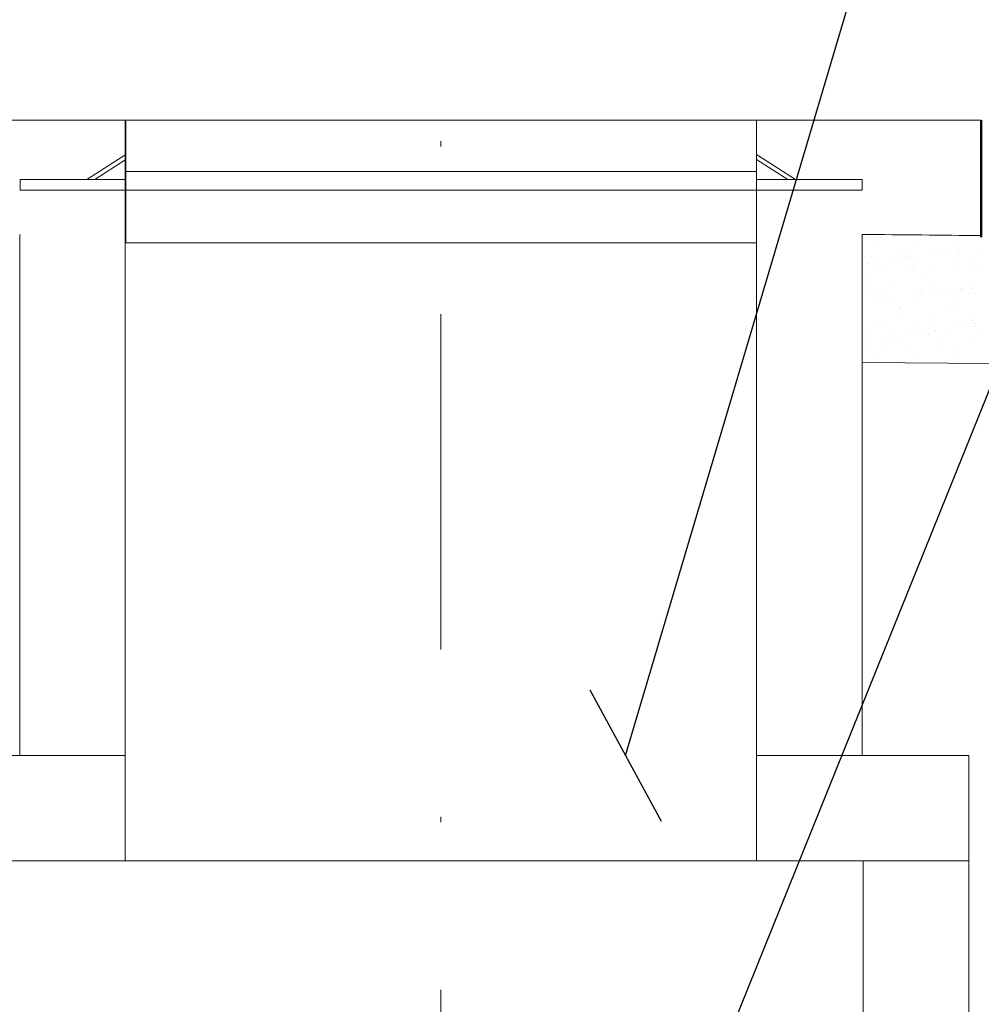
# Model space of a CAD drawing. Header units: metres. Extents: x 1291 to 1934, y 203 to 622.
# Tile 13 of 39: x 1425 to 1443, y 579 to 598. Entities that reach past the tile are written whole.
import ezdxf

# ---------------------------------------------------------------- set-up
doc = ezdxf.new("R2010")
doc.units = ezdxf.units.M
doc.linetypes.add('DASHDOT2', pattern=[12.7, 6.35, -3.175, 0, -3.175])
for name, color, linetype, lineweight in [('CORTE EIXO', 30, 'DASHDOT2', 18), ('Hachura', 10, 'Continuous', 5), ('LOUÇAS', 8, 'Continuous', 15), ('Parede', 7, 'Continuous', 50)]:
    doc.layers.add(name, color=color, linetype=linetype, lineweight=lineweight)
doc.layers.add('COTA', color=1, linetype='Continuous')
doc.styles.add('ARIAL', font='swissc.ttf')
doc.styles.get("Standard").update_dxf_attribs({"font": 'txt.shx'})
doc.dimstyles.new('Copy of ARIAL', dxfattribs={"dimtxt": 1.7, "dimasz": 2, "dimexe": 0.18, "dimexo": 0.625, "dimgap": 0.8, "dimtad": 1, "dimlfac": 0.25, "dimzin": 1, "dimdsep": 46, "dimtxsty": 'Standard', "dimblk1": 'OBLIQUE', "dimblk2": 'OBLIQUE', "dimsah": 1, "dimcen": 2, "dimse1": 1, "dimse2": 1, "dimsd1": 1, "dimsd2": 1, "dimadec": 0, "dimazin": 0, "dimtfac": 1, "dimtmove": 0, "dimatfit": 3, "dimldrblk": 'OBLIQUE', "dimfxl": 1, "dimtolj": 1, "dimtzin": 1, "dimarcsym": 0})
doc.dimstyles.new('Japonês', dxfattribs={"dimtxt": 1.6, "dimasz": 2.5, "dimexe": 0.8, "dimexo": 7, "dimgap": 0.4, "dimtad": 1, "dimlfac": 0.5, "dimzin": 1, "dimtxsty": 'ARIAL', "dimblk": 'OBLIQUE', "dimcen": 3, "dimazin": 0, "dimtm": 1e-09, "dimtfac": 1, "dimtmove": 0, "dimatfit": 3, "dimfxl": 1, "dimtzin": 1, "dimlwd": -1, "dimlwe": -1, "dimarcsym": 0})

# ---------------------------------------------------------------- blocks, each defined once
blk = doc.blocks.new('_OBLIQUE')
at = {"color": 0, "linetype": 'ByBlock'}
blk.add_line((-0.5, -0.5), (0.5, 0.5), dxfattribs=at)
blk = doc.blocks.new('*D158')
at = {"layer": 'COTA', "color": 0, "transparency": 16777216}
for p, q in [((1421.716, 595.855), (1416.826, 595.855)), ((1417.626, 595.855), (1417.626, 583.824)), ((1419.61, 583.824), (1416.826, 583.824))]:
    blk.add_line(p, q, dxfattribs=at)
at = {"layer": 'Defpoints', "color": 0, "transparency": 16777216}
for p in [(1428.716, 595.855), (1417.626, 583.824), (1426.61, 583.824)]:
    blk.add_point(p, dxfattribs=at)
at = {"layer": 'COTA', "color": 0, "transparency": 16777216, "xscale": 2.5, "yscale": 2.5, "zscale": 2.5}
for p, rotation in [((1417.626, 595.855), 90), ((1417.626, 583.824), 270)]:
    blk.add_blockref('_OBLIQUE', p, dxfattribs=dict(at, rotation=rotation))
at = {"layer": 'COTA', "color": 0, "transparency": 16777216, "insert": (1416.268, 588.233), "char_height": 1.6, "attachment_point": 5, "rotation": 90, "style": 'ARIAL'}
blk.add_mtext('0,60', dxfattribs=at)
blk = doc.blocks.new('*D155')
at = {"layer": 'COTA', "color": 0, "transparency": 16777216}
for p, q in [((1444.097, 595.855), (1448.145, 595.855)), ((1447.345, 595.855), (1447.345, 571.693)), ((1436.92, 571.693), (1448.145, 571.693))]:
    blk.add_line(p, q, dxfattribs=at)
at = {"layer": 'Defpoints', "color": 0, "transparency": 16777216}
for p in [(1437.097, 595.855), (1429.92, 571.693), (1447.345, 571.693)]:
    blk.add_point(p, dxfattribs=at)
at = {"layer": 'COTA', "color": 0, "transparency": 16777216, "xscale": 2.5, "yscale": 2.5, "zscale": 2.5}
for p, rotation in [((1447.345, 595.855), 90), ((1447.345, 571.693), 270)]:
    blk.add_blockref('_OBLIQUE', p, dxfattribs=dict(at, rotation=rotation))
at = {"layer": 'COTA', "color": 0, "transparency": 16777216, "insert": (1445.987, 583.774), "char_height": 1.6, "attachment_point": 5, "rotation": 90, "style": 'ARIAL'}
blk.add_mtext('1,30', dxfattribs=at)

msp = doc.modelspace()

# ---------------------------------------------------------------- linework, layer by layer
at = {"layer": 'CORTE EIXO', "color": 0}
msp.add_line((1432.58817, 617.78278), (1432.58817, 556.45343), dxfattribs=at)
at = {"layer": 'Hachura', "color": 0}
for p, q in [((1442.07074, 593.60946), (1442.07074, 593.60946)), ((1441.52093, 593.53351), (1441.52093, 593.53351)), ((1442.27556, 593.5607), (1442.27556, 593.5607)), ((1442.78744, 593.4152), (1442.78744, 593.4152)), ((1441.184, 593.27498), (1441.184, 593.27498)), ((1441.23083, 593.36423), (1441.23083, 593.36423)), ((1441.28327, 593.21718), (1441.28327, 593.21718)), ((1441.37448, 593.34469), (1441.37448, 593.34469)), ((1441.4287, 593.23632), (1441.4287, 593.23632)), ((1441.49231, 593.26963), (1441.49231, 593.26963)), ((1441.65585, 593.26623), (1441.65585, 593.26623)), ((1441.91536, 593.2843), (1441.91536, 593.2843)), ((1442.03535, 593.31619), (1442.03535, 593.31619)), ((1442.18078, 593.33534), (1442.18078, 593.33534)), ((1442.24458, 593.34627), (1442.24458, 593.34627)), ((1442.34884, 593.35463), (1442.34884, 593.35463)), ((1442.3624, 593.27121), (1442.3624, 593.27121)), ((1442.40034, 593.30744), (1442.40034, 593.30744)), ((1442.40793, 593.36524), (1442.40793, 593.36524)), ((1442.63009, 593.28088), (1442.63009, 593.28088)), ((1441.50893, 593.10941), (1441.50893, 593.10941)), ((1441.56043, 593.06222), (1441.56043, 593.06222)), ((1442.64341, 593.0847), (1442.64341, 593.0847)), ((1440.66901, 592.86419), (1440.66901, 592.86419)), ((1440.8238, 592.99858), (1440.8238, 592.99858)), ((1441.04637, 592.99783), (1441.04637, 592.99783)), ((1441.53853, 592.99515), (1441.53853, 592.99515)), ((1441.8035, 592.83948), (1441.8035, 592.83948)), ((1441.91646, 592.99941), (1441.91646, 592.99941)), ((1442.29316, 593.02234), (1442.29316, 593.02234)), ((1442.78656, 593.00099), (1442.78656, 593.00099)), ((1440.72051, 592.817), (1440.72051, 592.817)), ((1441.2016, 592.73662), (1441.2016, 592.73662)), ((1441.93296, 592.74595), (1441.93296, 592.74595)), ((1442.64769, 592.74252), (1442.64769, 592.74252)), ((1442.66554, 592.67575), (1442.66554, 592.67575)), ((1440.73004, 592.64346), (1440.73004, 592.64346)), ((1440.84786, 592.5684), (1440.84786, 592.5684)), ((1440.96359, 592.59426), (1440.96359, 592.59426)), ((1441.16137, 592.47772), (1441.16137, 592.47772)), ((1441.54088, 592.52768), (1441.54088, 592.52768)), ((1441.60013, 592.64504), (1441.60013, 592.64504)), ((1441.68631, 592.54683), (1441.68631, 592.54683)), ((1441.71796, 592.56998), (1441.71796, 592.56998)), ((1441.91346, 592.57673), (1441.91346, 592.57673)), ((1442.08159, 592.58466), (1442.08159, 592.58466)), ((1442.13309, 592.53747), (1442.13309, 592.53747)), ((1442.29296, 592.62669), (1442.29296, 592.62669)), ((1442.31076, 592.48399), (1442.31076, 592.48399)), ((1442.43839, 592.64584), (1442.43839, 592.64584)), ((1442.47023, 592.64662), (1442.47023, 592.64662)), ((1442.58805, 592.57156), (1442.58805, 592.57156)), ((1440.7888, 592.42867), (1440.7888, 592.42867)), ((1440.8414, 592.46023), (1440.8414, 592.46023)), ((1440.93423, 592.44781), (1440.93423, 592.44781)), ((1441.24168, 592.33943), (1441.24168, 592.33943)), ((1441.27202, 592.29818), (1441.27202, 592.29818)), ((1441.29318, 592.29224), (1441.29318, 592.29224)), ((1441.55613, 592.4568), (1441.55613, 592.4568)), ((1442.14211, 592.29976), (1442.14211, 592.29976)), ((1442.37617, 592.31473), (1442.37617, 592.31473)), ((1441.2192, 592.19827), (1441.2192, 592.19827)), ((1441.95056, 592.20759), (1441.95056, 592.20759)), ((1442.66529, 592.20417), (1442.66529, 592.20417)), ((1440.859, 591.92187), (1440.859, 591.92187)), ((1440.95569, 591.94382), (1440.95569, 591.94382)), ((1441.53625, 592.06951), (1441.53625, 592.06951)), ((1441.57373, 591.91845), (1441.57373, 591.91845)), ((1441.82579, 591.9454), (1441.82579, 591.9454)), ((1442.32836, 591.94563), (1442.32836, 591.94563)), ((1442.55057, 591.9372), (1442.55057, 591.9372)), ((1442.65426, 592.0599), (1442.65426, 592.0599)), ((1442.69588, 591.94698), (1442.69588, 591.94698)), ((1442.696, 591.95635), (1442.696, 591.95635)), ((1442.70576, 592.01271), (1442.70576, 592.01271)), ((1440.69634, 591.82428), (1440.69634, 591.82428)), ((1441.0464, 591.73917), (1441.0464, 591.73917)), ((1441.07352, 591.86876), (1441.07352, 591.86876)), ((1441.19183, 591.75832), (1441.19183, 591.75832)), ((1441.41898, 591.78822), (1441.41898, 591.78822)), ((1441.79848, 591.83819), (1441.79848, 591.83819)), ((1441.81435, 591.81468), (1441.81435, 591.81468)), ((1441.86585, 591.76749), (1441.86585, 591.76749)), ((1441.94361, 591.87034), (1441.94361, 591.87034)), ((1441.94391, 591.85733), (1441.94391, 591.85733)), ((1442.17106, 591.88724), (1442.17106, 591.88724)), ((1442.8137, 591.87192), (1442.8137, 591.87192)), ((1440.62758, 591.59696), (1440.62758, 591.59696)), ((1440.6669, 591.68921), (1440.6669, 591.68921)), ((1440.97444, 591.56946), (1440.97444, 591.56946)), ((1441.2368, 591.65991), (1441.2368, 591.65991)), ((1441.49767, 591.59854), (1441.49767, 591.59854)), ((1441.96816, 591.66924), (1441.96816, 591.66924)), ((1442.10892, 591.54475), (1442.10892, 591.54475)), ((1442.36777, 591.60012), (1442.36777, 591.60012)), ((1442.68289, 591.66581), (1442.68289, 591.66581)), ((1440.8766, 591.38352), (1440.8766, 591.38352)), ((1441.02593, 591.52227), (1441.02593, 591.52227)), ((1441.59133, 591.38009), (1441.59133, 591.38009)), ((1442.34596, 591.40728), (1442.34596, 591.40728)), ((1441.26901, 591.29953), (1441.26901, 591.29953)), ((1442.38701, 591.28993), (1442.38701, 591.28993)), ((1442.80817, 591.24771), (1442.80817, 591.24771)), ((1426.61026, 581.82421), (1438.56608, 581.82421))]:
    msp.add_line(p, q, dxfattribs=at)
msp.add_arc((1432.69029, -273.45115), 864.75558, 86.0234525, 89.47817016, dxfattribs=at)
at = {"layer": 'LOUÇAS', "color": 0}
for p, q in [((1426.62122, 595.85533), (1422.70106, 595.85533)), ((1426.61026, 581.82421), (1426.61026, 595.85392)), ((1426.62122, 595.85533), (1442.82398, 595.85533)), ((1426.62122, 595.85533), (1426.62122, 593.53159)), ((1438.56608, 581.82421), (1438.56608, 595.85533)), ((1438.56608, 595.85533), (1438.56608, 593.53159)), ((1425.8838, 594.73202), (1426.62122, 595.20327)), ((1426.03062, 594.73202), (1426.62122, 595.10945)), ((1439.3035, 594.73202), (1438.56608, 595.20327)), ((1439.15668, 594.73202), (1438.56608, 595.10945)), ((1424.62122, 594.53202), (1424.62122, 594.73202)), ((1426.62122, 594.73202), (1424.62122, 594.73202)), ((1426.62122, 594.88226), (1438.56608, 594.88226)), ((1438.56608, 594.73202), (1440.56608, 594.73202)), ((1440.56607, 594.73202), (1440.56607, 594.53202)), ((1440.56608, 594.53202), (1440.56608, 594.73202)), ((1426.62122, 594.53202), (1424.62122, 594.53202)), ((1426.58498, 594.53202), (1438.56608, 594.53202)), ((1438.56608, 594.53202), (1440.56608, 594.53202)), ((1424.61026, 593.68991), (1424.61026, 583.82421)), ((1440.56608, 583.82421), (1440.56608, 593.69179)), ((1440.93626, 593.63416), (1440.93626, 593.63416)), ((1440.98776, 593.58697), (1440.98776, 593.58697)), ((1426.62122, 593.53202), (1438.56608, 593.53202)), ((1438.56608, 593.53159), (1426.62122, 593.53159)), ((1440.8062, 593.53694), (1440.8062, 593.53694)), ((1440.62221, 593.26805), (1440.62221, 593.26805)), ((1440.67662, 593.13731), (1440.67662, 593.13731)), ((1440.90377, 593.16721), (1440.90377, 593.16721)), ((1422.58817, 583.82421), (1426.61026, 583.82421)), ((1438.56608, 583.82421), (1442.58817, 583.82421)), ((1442.58817, 583.82421), (1442.58817, 563.578)), ((1422.58817, 581.82421), (1426.61026, 581.82421)), ((1438.56608, 581.82421), (1442.58817, 581.82421)), ((1440.58817, 581.82421), (1440.58817, 565.578))]:
    msp.add_line(p, q, dxfattribs=at)
msp.add_arc((1432.69029, -271.02792), 864.75558, 89.32860391, 89.47817016, dxfattribs=at)
at = {"layer": 'Parede', "color": 0}
msp.add_line((1442.82398, 593.64036), (1442.82398, 595.85533), dxfattribs=at)

# ---------------------------------------------------------------- dimensions: what is measured, and where the dimension line sits
at = {"layer": 'COTA', "color": 0}
dim = msp.add_linear_dim(base=(1417.62638, 583.82421), p1=(1428.71599, 595.85533), p2=(1426.61026, 583.82421), angle=90, dimstyle='Japonês', override={"dimlfac": 0.05}, dxfattribs=at)
dim.commit()
dim.dimension.update_dxf_attribs({"geometry": '*D158', "text_midpoint": (1417.62638, 588.23338), "dimtype": 160})
dim = msp.add_linear_dim(base=(1447.34497, 571.69324), p1=(1437.09731, 595.85533), p2=(1429.91962, 571.69324), angle=90, text='1,30', dimstyle='Japonês', override={"dimlfac": 0.05}, dxfattribs=at)
dim.commit()
dim.dimension.update_dxf_attribs({"geometry": '*D155', "text_midpoint": (1445.98652, 583.77429)})

# ---------------------------------------------------------------- leaders
at = {"layer": 'COTA', "color": 0, "annotation_type": 0, "has_hookline": 1, "hookline_direction": 0, "text_width": 19.99286, "horizontal_direction": (1, 0.000241, 0)}
msp.add_leader([(1436.08634, 583.82421), (1447.33679, 621.74119), (1449.33679, 621.74167)], dimstyle='Copy of ARIAL', override={"dimexe": 0.5, "dimexo": 7, "dimgap": 0.8, "dimtad": 0, "dimlfac": 0.02, "dimse1": 0, "dimse2": 0, "dimsd1": 0, "dimsd2": 0}, dxfattribs=at)
at = {"layer": 'COTA', "color": 0, "annotation_type": 0, "has_hookline": 1, "hookline_direction": 0, "text_width": 31.91143}
msp.add_leader([(1436.12185, 573.74688), (1452.19221, 613.61457), (1454.19221, 613.61457)], dimstyle='Copy of ARIAL', override={"dimexe": 0.5, "dimexo": 7, "dimgap": 0.8, "dimtad": 0, "dimlfac": 0.02, "dimse1": 0, "dimse2": 0, "dimsd1": 0, "dimsd2": 0}, dxfattribs=at)

doc.saveas('drawing.dxf')
